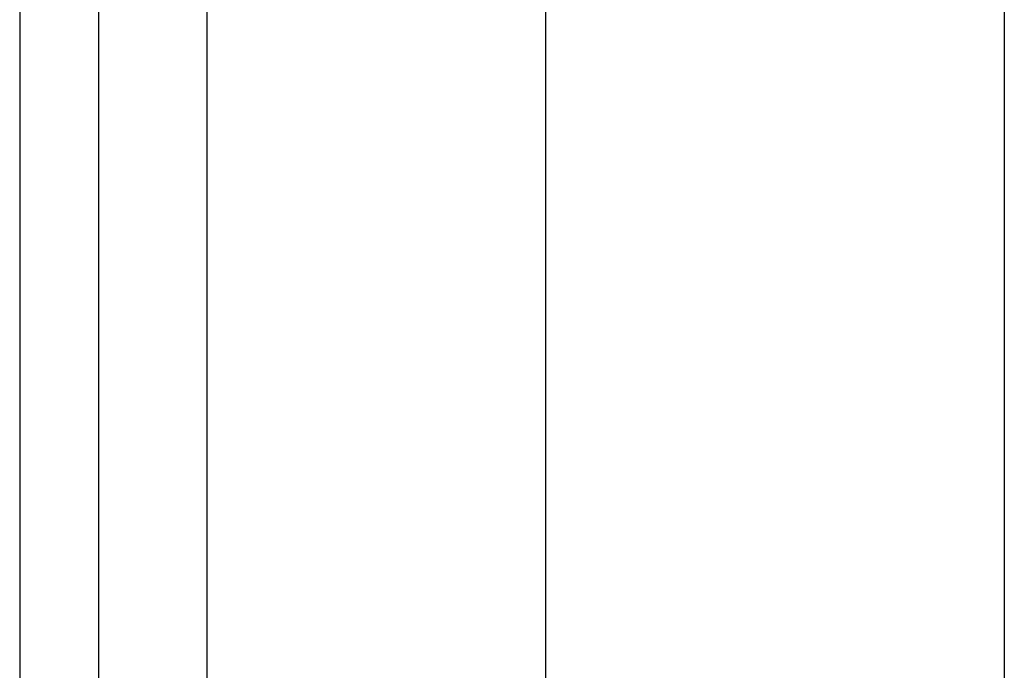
# Model space of a CAD drawing. Header units: inches. Extents: x 5 to 161, y 9 to 87.
# Tile 109 of 195: x 4.72 to 5.566, y 57.331 to 57.89. Entities that reach past the tile are written whole.
import ezdxf

# ---------------------------------------------------------------- set-up
doc = ezdxf.new("R2010")
doc.units = ezdxf.units.IN
doc.header["$MEASUREMENT"] = 0
doc.layers.add('Visible Edges(ANSI)', color=7, linetype='Continuous', lineweight=25)
doc.layers.add('Visible Tangent Edges(ANSI)', color=7, linetype='Continuous', lineweight=25)

msp = doc.modelspace()

# ---------------------------------------------------------------- linework, layer by layer
at = {"layer": 'Visible Edges(ANSI)'}
for p, q in [((4.7205, 62.51508), (4.7205, 21.03408)), ((4.7885, 21.03408), (4.7885, 62.51508)), ((5.17251, 42.15799), (5.17251, 58.04316)), ((5.56621, 58.04222), (5.56621, 42.15894))]:
    msp.add_line(p, q, dxfattribs=at)
at = {"layer": 'Visible Tangent Edges(ANSI)'}
msp.add_line((4.8815, 21.03408), (4.8815, 62.51508), dxfattribs=at)

doc.saveas('drawing.dxf')
